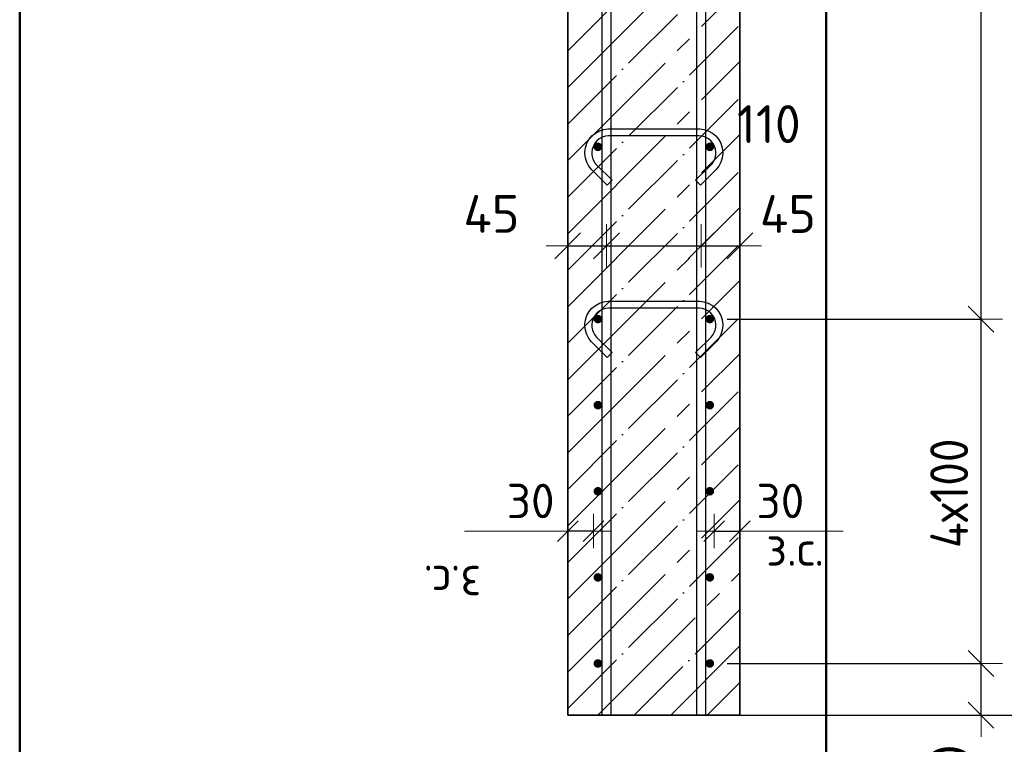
# Model space of a CAD drawing. Header units: millimetres. Extents: x -2995 to 60896, y -2809 to 57831.
# Tile 110 of 169: x 50092 to 51235, y 22708 to 23550. Entities that reach past the tile are written whole.
import ezdxf

# ---------------------------------------------------------------- set-up
doc = ezdxf.new("R2010")
doc.units = ezdxf.units.MM
doc.header["$PDMODE"] = 65
doc.linetypes.add('______11', pattern=[100, 80, -10, 0, -10])
doc.linetypes.add('______5', pattern=[220, 160, -20, 20, -20])
for name, color, linetype, lineweight in [('Standard', 7, 'Continuous', 25), ('Арм.стержн. вертикальными 1', 22, 'Continuous', 35), ('Арм.стержн.горизонт. 1', 180, 'Continuous', 35), ('Размерная линия_ общее', 7, 'Continuous', 13), ('Размерная линия_ общее_1', 7, 'Continuous', 13)]:
    doc.layers.add(name, color=color, linetype=linetype, lineweight=lineweight)
doc.layers.add('Арм.стержн.Стяжки', color=7, linetype='Continuous', lineweight=35, true_color=0x501e0f)
doc.styles.add('ISOCPEUR', font='ISOCPEUR')
doc.dimstyles.new('DIMSTYLE_11', dxfattribs={"dimtxt": 44, "dimasz": 50, "dimexe": 0, "dimexo": 0.001, "dimgap": 22, "dimtad": 2, "dimdec": 0, "dimrnd": 5, "dimzin": 12, "dimdsep": 46, "dimtxsty": 'ISOCPEUR', "dimblk1": 'ALL_ML_STRICH', "dimblk2": 'ALL_ML_STRICH', "dimsah": 1, "dimcen": 0, "dimse1": 1, "dimse2": 1, "dimclrd": 7, "dimclre": 256, "dimclrt": 7, "dimadec": 0, "dimazin": 0, "dimtfac": 1, "dimtdec": 0, "dimtix": 1, "dimtmove": 2, "dimatfit": 3, "dimfxl": 0, "dimtvp": 1.2, "dimtzin": 0, "dimlwd": 0, "dimlwe": -3, "dimarcsym": 0})
doc.dimstyles.new('DIMSTYLE_3', dxfattribs={"dimtxt": 44, "dimasz": 50, "dimexe": 0, "dimexo": 0, "dimgap": 22, "dimtad": 2, "dimdec": 0, "dimrnd": 5, "dimzin": 12, "dimdsep": 46, "dimtxsty": 'ISOCPEUR', "dimblk1": 'ALL_ML_STRICH', "dimblk2": 'ALL_ML_STRICH', "dimsah": 1, "dimcen": 0, "dimclrd": 7, "dimclre": 256, "dimclrt": 7, "dimadec": 0, "dimazin": 0, "dimtfac": 1, "dimtdec": 0, "dimtix": 1, "dimtmove": 2, "dimatfit": 3, "dimfxl": 0, "dimtvp": 1.2, "dimtzin": 0, "dimlwd": 0, "dimlwe": -3, "dimarcsym": 0})
doc.dimstyles.new('DIMSTYLE_5', dxfattribs={"dimtxt": 44, "dimasz": 50, "dimexe": 0, "dimexo": 0, "dimgap": 22, "dimtad": 2, "dimdec": 0, "dimrnd": 5, "dimzin": 12, "dimdsep": 46, "dimtxsty": 'ISOCPEUR', "dimblk1": 'ALL_ML_STRICH', "dimblk2": 'ALL_ML_STRICH', "dimsah": 1, "dimcen": 0, "dimclrd": 7, "dimclre": 256, "dimclrt": 7, "dimadec": 0, "dimazin": 0, "dimtfac": 1, "dimtdec": 0, "dimtix": 1, "dimtmove": 2, "dimatfit": 3, "dimfxl": 0, "dimtzin": 0, "dimlwd": 0, "dimlwe": -3, "dimarcsym": 0})
doc.dimstyles.new('DIMSTYLE_8', dxfattribs={"dimtxt": 40, "dimasz": 40, "dimexe": 0, "dimexo": 0.001, "dimgap": 20, "dimtad": 2, "dimdec": 0, "dimrnd": 5, "dimzin": 12, "dimdsep": 46, "dimtxsty": 'ISOCPEUR', "dimblk1": 'ALL_ML_STRICH', "dimblk2": 'ALL_ML_STRICH', "dimsah": 1, "dimcen": 0, "dimse1": 1, "dimse2": 1, "dimclrd": 7, "dimclre": 256, "dimclrt": 7, "dimadec": 0, "dimazin": 0, "dimtfac": 1, "dimtdec": 0, "dimtix": 1, "dimtmove": 2, "dimatfit": 3, "dimfxl": 0, "dimtvp": 1.2, "dimtzin": 0, "dimlwd": 0, "dimlwe": -3, "dimarcsym": 0})

# ---------------------------------------------------------------- blocks, each defined once
blk = doc.blocks.new('ALL_ML_STRICH')
at = {"color": 0, "linetype": 'ByBlock', "lineweight": -2}
for p, q in [((0, -0.5), (0, 0.5)), ((-0.3, -0.3), (0.3, 0.3)), ((-1, 0), (0.5, 0))]:
    blk.add_line(p, q, dxfattribs=at)
blk = doc.blocks.new('*D137')
at = {"layer": 'DEFPOINTS', "color": 7, "linetype": 'Continuous', "lineweight": 13, "transparency": 33554687}
for p in [(50928.2, 25862), (50976.2, 22742), (51405.5, 22742)]:
    blk.add_point(p, dxfattribs=at)
at = {"layer": 'Размерная линия_ общее', "color": 253, "linetype": 'Continuous', "lineweight": -2, "true_color": 0xa0a0a0, "transparency": 33554687}
for p, q in [((50948.2, 25862), (51405.5, 25862)), ((50996.2, 22742), (51405.5, 22742))]:
    blk.add_line(p, q, dxfattribs=at)
at = {"layer": 'Размерная линия_ общее', "color": 7, "linetype": 'Continuous', "lineweight": -2, "transparency": 33554687}
blk.add_line((51405.5, 22742), (51405.5, 25862), dxfattribs=at)
at = {"layer": 'Размерная линия_ общее', "color": 7, "linetype": 'Continuous', "lineweight": 13, "transparency": 33554687, "xscale": 50, "yscale": 50, "zscale": 50}
for p, rotation in [((51405.5, 25862), 90), ((51405.5, 22742), 270)]:
    blk.add_blockref('ALL_ML_STRICH', p, dxfattribs=dict(at, rotation=rotation))
at = {"layer": 'Размерная линия_ общее', "color": 7, "linetype": 'Continuous', "lineweight": 13, "transparency": 33554687, "insert": (51368.5, 24308.6), "char_height": 44, "width": 176, "attachment_point": 5, "rotation": 90, "style": 'ISOCPEUR'}
blk.add_mtext('\\A1;{3120}', dxfattribs=at)
blk = doc.blocks.new('*D139')
at = {"layer": 'DEFPOINTS', "color": 7, "linetype": 'Continuous', "lineweight": 13, "transparency": 33554687}
for p in [(50893.2, 22802), (50874.1, 22742), (51208.2, 22742)]:
    blk.add_point(p, dxfattribs=at)
at = {"layer": 'Размерная линия_ общее', "color": 253, "linetype": 'Continuous', "lineweight": -2, "true_color": 0xa0a0a0, "transparency": 33554687}
for p, q in [((50913.2, 22802), (51208.2, 22802)), ((50894.1, 22742), (51208.2, 22742))]:
    blk.add_line(p, q, dxfattribs=at)
at = {"layer": 'Размерная линия_ общее', "color": 7, "linetype": 'Continuous', "lineweight": -2, "transparency": 33554687}
blk.add_line((51208.2, 22742), (51208.2, 22802), dxfattribs=at)
at = {"layer": 'Размерная линия_ общее', "color": 7, "linetype": 'Continuous', "lineweight": 13, "transparency": 33554687, "xscale": 50, "yscale": 50, "zscale": 50}
for p, rotation in [((51208.2, 22802), 90), ((51208.2, 22742), 270)]:
    blk.add_blockref('ALL_ML_STRICH', p, dxfattribs=dict(at, rotation=rotation))
at = {"layer": 'Размерная линия_ общее', "color": 7, "linetype": 'Continuous', "lineweight": 13, "transparency": 33554687, "insert": (51171.4, 22677), "char_height": 44, "width": 88, "attachment_point": 5, "rotation": 90, "style": 'ISOCPEUR'}
blk.add_mtext('\\A1;{60}', dxfattribs=at)
blk = doc.blocks.new('*D140')
at = {"layer": 'DEFPOINTS', "color": 7, "linetype": 'Continuous', "lineweight": 13, "transparency": 33554687}
for p in [(50893.2, 23202), (50893.2, 22802), (51208.2, 22802)]:
    blk.add_point(p, dxfattribs=at)
at = {"layer": 'Размерная линия_ общее', "color": 253, "linetype": 'Continuous', "lineweight": -2, "true_color": 0xa0a0a0, "transparency": 33554687}
for p, q in [((50913.2, 23202), (51208.2, 23202)), ((50913.2, 22802), (51208.2, 22802))]:
    blk.add_line(p, q, dxfattribs=at)
at = {"layer": 'Размерная линия_ общее', "color": 7, "linetype": 'Continuous', "lineweight": -2, "transparency": 33554687}
blk.add_line((51208.2, 22802), (51208.2, 23202), dxfattribs=at)
at = {"layer": 'Размерная линия_ общее', "color": 7, "linetype": 'Continuous', "lineweight": 13, "transparency": 33554687, "xscale": 50, "yscale": 50, "zscale": 50}
for p, rotation in [((51208.2, 23202), 90), ((51208.2, 22802), 270)]:
    blk.add_blockref('ALL_ML_STRICH', p, dxfattribs=dict(at, rotation=rotation))
at = {"layer": 'Размерная линия_ общее', "color": 7, "linetype": 'Continuous', "lineweight": 13, "transparency": 33554687, "insert": (51149.2, 22936), "char_height": 44, "width": 2.2, "attachment_point": 1, "rotation": 90, "line_spacing_factor": 0.60241, "style": 'ISOCPEUR'}
blk.add_mtext('\\W0.91;4х100', dxfattribs=at)
blk = doc.blocks.new('*D141')
at = {"layer": 'DEFPOINTS', "color": 7, "linetype": 'Continuous', "lineweight": 13, "transparency": 33554687}
for p in [(50893.2, 25402), (50893.2, 23202), (51208.2, 23202)]:
    blk.add_point(p, dxfattribs=at)
at = {"layer": 'Размерная линия_ общее', "color": 253, "linetype": 'Continuous', "lineweight": -2, "true_color": 0xa0a0a0, "transparency": 33554687}
for p, q in [((50913.2, 25402), (51208.2, 25402)), ((50913.2, 23202), (51208.2, 23202))]:
    blk.add_line(p, q, dxfattribs=at)
at = {"layer": 'Размерная линия_ общее', "color": 7, "linetype": 'Continuous', "lineweight": -2, "transparency": 33554687}
blk.add_line((51208.2, 23202), (51208.2, 25402), dxfattribs=at)
at = {"layer": 'Размерная линия_ общее', "color": 7, "linetype": 'Continuous', "lineweight": 13, "transparency": 33554687, "xscale": 50, "yscale": 50, "zscale": 50}
for p, rotation in [((51208.2, 25402), 90), ((51208.2, 23202), 270)]:
    blk.add_blockref('ALL_ML_STRICH', p, dxfattribs=dict(at, rotation=rotation))
at = {"layer": 'Размерная линия_ общее', "color": 7, "linetype": 'Continuous', "lineweight": 13, "transparency": 33554687, "insert": (51149.2, 24158), "char_height": 44, "width": 2.2, "attachment_point": 1, "rotation": 90, "line_spacing_factor": 0.60241, "style": 'ISOCPEUR'}
blk.add_mtext('\\W0.91;11х200=2200', dxfattribs=at)
blk = doc.blocks.new('*D144')
at = {"layer": 'DEFPOINTS', "color": 7, "linetype": 'Continuous', "lineweight": 13, "transparency": 33554687}
for p in [(50898.2, 22955.8), (50898.2, 22947.1), (50928.2, 22947.1)]:
    blk.add_point(p, dxfattribs=at)
at = {"layer": 'Размерная линия_ общее_1', "color": 7, "linetype": 'Continuous', "lineweight": -2, "transparency": 33554687}
blk.add_line((50898.2, 22955.8), (50928.2, 22955.8), dxfattribs=at)
at = {"layer": 'Размерная линия_ общее_1', "color": 7, "linetype": 'Continuous', "lineweight": 13, "transparency": 33554687, "xscale": 40, "yscale": 40, "zscale": 40, "rotation": 180}
blk.add_blockref('ALL_ML_STRICH', (50898.2, 22955.8), dxfattribs=at)
at = {"layer": 'Размерная линия_ общее_1', "color": 7, "linetype": 'Continuous', "lineweight": 13, "transparency": 33554687, "xscale": 40, "yscale": 40, "zscale": 40}
blk.add_blockref('ALL_ML_STRICH', (50928.2, 22955.8), dxfattribs=at)
at = {"layer": 'Размерная линия_ общее_1', "color": 7, "linetype": 'Continuous', "lineweight": 13, "transparency": 33554687, "insert": (50975.2, 22990.8), "char_height": 40, "width": 80, "attachment_point": 5, "style": 'ISOCPEUR'}
blk.add_mtext('\\A1;{30}', dxfattribs=at)
at = {"layer": 'Размерная линия_ общее_1', "color": 7, "linetype": 'Continuous', "lineweight": 13, "transparency": 33554687, "insert": (50958.8, 22955.6), "char_height": 40, "width": 2, "attachment_point": 1, "line_spacing_factor": 0.60241, "style": 'ISOCPEUR'}
blk.add_mtext('з.с.', dxfattribs=at)
blk = doc.blocks.new('*D145')
at = {"layer": 'DEFPOINTS', "color": 7, "linetype": 'Continuous', "lineweight": 13, "transparency": 33554687}
for p in [(50728.2, 23287.1), (50773.2, 23289.4), (50728.2, 23277.7)]:
    blk.add_point(p, dxfattribs=at)
at = {"layer": 'Размерная линия_ общее', "color": 7, "linetype": 'Continuous', "lineweight": -2, "transparency": 33554687}
blk.add_line((50728.2, 23287.1), (50773.2, 23287.1), dxfattribs=at)
at = {"layer": 'Размерная линия_ общее', "color": 7, "linetype": 'Continuous', "lineweight": 13, "transparency": 33554687, "xscale": 50, "yscale": 50, "zscale": 50, "rotation": 180}
blk.add_blockref('ALL_ML_STRICH', (50728.2, 23287.1), dxfattribs=at)
at = {"layer": 'Размерная линия_ общее', "color": 7, "linetype": 'Continuous', "lineweight": 13, "transparency": 33554687, "xscale": 50, "yscale": 50, "zscale": 50}
blk.add_blockref('ALL_ML_STRICH', (50773.2, 23287.1), dxfattribs=at)
at = {"layer": 'Размерная линия_ общее', "color": 7, "linetype": 'Continuous', "lineweight": 13, "transparency": 33554687, "insert": (50639.6, 23324.2), "char_height": 44, "width": 88, "attachment_point": 5, "style": 'ISOCPEUR'}
blk.add_mtext('\\A1;{45}', dxfattribs=at)
blk = doc.blocks.new('*D146')
at = {"layer": 'DEFPOINTS', "color": 7, "linetype": 'Continuous', "lineweight": 13, "transparency": 33554687}
for p in [(50883.2, 23293.4), (50773.2, 23289.4), (50773.2, 23287.1)]:
    blk.add_point(p, dxfattribs=at)
at = {"layer": 'Размерная линия_ общее', "color": 7, "linetype": 'Continuous', "lineweight": -2, "transparency": 33554687}
blk.add_line((50773.2, 23287.1), (50883.2, 23287.1), dxfattribs=at)
at = {"layer": 'Размерная линия_ общее', "color": 7, "linetype": 'Continuous', "lineweight": 13, "transparency": 33554687, "xscale": 50, "yscale": 50, "zscale": 50, "rotation": 180}
blk.add_blockref('ALL_ML_STRICH', (50773.2, 23287.1), dxfattribs=at)
at = {"layer": 'Размерная линия_ общее', "color": 7, "linetype": 'Continuous', "lineweight": 13, "transparency": 33554687, "xscale": 50, "yscale": 50, "zscale": 50}
blk.add_blockref('ALL_ML_STRICH', (50883.2, 23287.1), dxfattribs=at)
at = {"layer": 'Размерная линия_ общее', "color": 7, "linetype": 'Continuous', "lineweight": 13, "transparency": 33554687, "insert": (50961.8, 23428.5), "char_height": 44, "width": 132, "attachment_point": 5, "style": 'ISOCPEUR'}
blk.add_mtext('\\A1;{110}', dxfattribs=at)
blk = doc.blocks.new('*D147')
at = {"layer": 'DEFPOINTS', "color": 7, "linetype": 'Continuous', "lineweight": 13, "transparency": 33554687}
for p in [(50883.2, 23293.4), (50883.2, 23287.1), (50928.2, 23286.2)]:
    blk.add_point(p, dxfattribs=at)
at = {"layer": 'Размерная линия_ общее', "color": 7, "linetype": 'Continuous', "lineweight": -2, "transparency": 33554687}
blk.add_line((50883.2, 23287.1), (50928.2, 23287.1), dxfattribs=at)
at = {"layer": 'Размерная линия_ общее', "color": 7, "linetype": 'Continuous', "lineweight": 13, "transparency": 33554687, "xscale": 50, "yscale": 50, "zscale": 50, "rotation": 180}
blk.add_blockref('ALL_ML_STRICH', (50883.2, 23287.1), dxfattribs=at)
at = {"layer": 'Размерная линия_ общее', "color": 7, "linetype": 'Continuous', "lineweight": 13, "transparency": 33554687, "xscale": 50, "yscale": 50, "zscale": 50}
blk.add_blockref('ALL_ML_STRICH', (50928.2, 23287.1), dxfattribs=at)
at = {"layer": 'Размерная линия_ общее', "color": 7, "linetype": 'Continuous', "lineweight": 13, "transparency": 33554687, "insert": (50983.9, 23324.1), "char_height": 44, "width": 88, "attachment_point": 5, "style": 'ISOCPEUR'}
blk.add_mtext('\\A1;{45}', dxfattribs=at)
blk = doc.blocks.new('*D149')
at = {"layer": 'DEFPOINTS', "color": 7, "linetype": 'Continuous', "lineweight": 13, "transparency": 33554687}
for p in [(50758.2, 22955.8), (50728.2, 22947.1), (50758.2, 22947.1)]:
    blk.add_point(p, dxfattribs=at)
at = {"layer": 'Размерная линия_ общее_1', "color": 7, "linetype": 'Continuous', "lineweight": -2, "transparency": 33554687}
blk.add_line((50758.2, 22955.8), (50728.2, 22955.8), dxfattribs=at)
at = {"layer": 'Размерная линия_ общее_1', "color": 7, "linetype": 'Continuous', "lineweight": 13, "transparency": 33554687, "xscale": 40, "yscale": 40, "zscale": 40}
for p, rotation in [((50728.2, 22955.8), 180), ((50758.2, 22955.8), 360)]:
    blk.add_blockref('ALL_ML_STRICH', p, dxfattribs=dict(at, rotation=rotation))
at = {"layer": 'Размерная линия_ общее_1', "color": 7, "linetype": 'Continuous', "lineweight": 13, "transparency": 33554687, "insert": (50685.2, 22990.8), "char_height": 40, "width": 80, "attachment_point": 5, "style": 'ISOCPEUR'}
blk.add_mtext('\\A1;{30}', dxfattribs=at)
at = {"layer": 'Размерная линия_ общее_1', "color": 7, "linetype": 'Continuous', "lineweight": 13, "transparency": 33554687, "insert": (50627.7, 22875.6), "char_height": 40, "width": 2, "attachment_point": 1, "rotation": 180, "line_spacing_factor": 0.60241, "style": 'ISOCPEUR'}
blk.add_mtext('з.с.', dxfattribs=at)

msp = doc.modelspace()

# ---------------------------------------------------------------- hatches: boundary and pattern name
at = {"layer": 'Арм.стержн.горизонт. 1', "linetype": 'Continuous', "lineweight": 50, "transparency": 33554687}
for points in [[(50768.2, 23402), (50767.9, 23404), (50766.8, 23405.6), (50765.2, 23406.7), (50763.2, 23407), (50761.3, 23406.7), (50759.7, 23405.6), (50758.6, 23404), (50758.2, 23402), (50758.6, 23400.1), (50759.7, 23398.5), (50761.3, 23397.4), (50763.2, 23397), (50765.2, 23397.4), (50766.8, 23398.5), (50767.9, 23400.1)], [(50898.2, 23402), (50897.9, 23404), (50896.8, 23405.6), (50895.2, 23406.7), (50893.2, 23407), (50891.3, 23406.7), (50889.7, 23405.6), (50888.6, 23404), (50888.2, 23402), (50888.6, 23400.1), (50889.7, 23398.5), (50891.3, 23397.4), (50893.2, 23397), (50895.2, 23397.4), (50896.8, 23398.5), (50897.9, 23400.1)], [(50768.2, 23202), (50767.9, 23204), (50766.8, 23205.6), (50765.2, 23206.7), (50763.2, 23207), (50761.3, 23206.7), (50759.7, 23205.6), (50758.6, 23204), (50758.2, 23202), (50758.6, 23200.1), (50759.7, 23198.5), (50761.3, 23197.4), (50763.2, 23197), (50765.2, 23197.4), (50766.8, 23198.5), (50767.9, 23200.1)], [(50898.2, 23202), (50897.9, 23204), (50896.8, 23205.6), (50895.2, 23206.7), (50893.2, 23207), (50891.3, 23206.7), (50889.7, 23205.6), (50888.6, 23204), (50888.2, 23202), (50888.6, 23200.1), (50889.7, 23198.5), (50891.3, 23197.4), (50893.2, 23197), (50895.2, 23197.4), (50896.8, 23198.5), (50897.9, 23200.1)], [(50768.2, 23102), (50767.9, 23104), (50766.8, 23105.6), (50765.2, 23106.7), (50763.2, 23107), (50761.3, 23106.7), (50759.7, 23105.6), (50758.6, 23104), (50758.2, 23102), (50758.6, 23100.1), (50759.7, 23098.5), (50761.3, 23097.4), (50763.2, 23097), (50765.2, 23097.4), (50766.8, 23098.5), (50767.9, 23100.1)], [(50898.2, 23102), (50897.9, 23104), (50896.8, 23105.6), (50895.2, 23106.7), (50893.2, 23107), (50891.3, 23106.7), (50889.7, 23105.6), (50888.6, 23104), (50888.2, 23102), (50888.6, 23100.1), (50889.7, 23098.5), (50891.3, 23097.4), (50893.2, 23097), (50895.2, 23097.4), (50896.8, 23098.5), (50897.9, 23100.1)], [(50768.2, 23002), (50767.9, 23004), (50766.8, 23005.6), (50765.2, 23006.7), (50763.2, 23007), (50761.3, 23006.7), (50759.7, 23005.6), (50758.6, 23004), (50758.2, 23002), (50758.6, 23000.1), (50759.7, 22998.5), (50761.3, 22997.4), (50763.2, 22997), (50765.2, 22997.4), (50766.8, 22998.5), (50767.9, 23000.1)], [(50898.2, 23002), (50897.9, 23004), (50896.8, 23005.6), (50895.2, 23006.7), (50893.2, 23007), (50891.3, 23006.7), (50889.7, 23005.6), (50888.6, 23004), (50888.2, 23002), (50888.6, 23000.1), (50889.7, 22998.5), (50891.3, 22997.4), (50893.2, 22997), (50895.2, 22997.4), (50896.8, 22998.5), (50897.9, 23000.1)], [(50768.2, 22902), (50767.9, 22904), (50766.8, 22905.6), (50765.2, 22906.7), (50763.2, 22907), (50761.3, 22906.7), (50759.7, 22905.6), (50758.6, 22904), (50758.2, 22902), (50758.6, 22900.1), (50759.7, 22898.5), (50761.3, 22897.4), (50763.2, 22897), (50765.2, 22897.4), (50766.8, 22898.5), (50767.9, 22900.1)], [(50898.2, 22902), (50897.9, 22904), (50896.8, 22905.6), (50895.2, 22906.7), (50893.2, 22907), (50891.3, 22906.7), (50889.7, 22905.6), (50888.6, 22904), (50888.2, 22902), (50888.6, 22900.1), (50889.7, 22898.5), (50891.3, 22897.4), (50893.2, 22897), (50895.2, 22897.4), (50896.8, 22898.5), (50897.9, 22900.1)], [(50768.2, 22802), (50767.9, 22804), (50766.8, 22805.6), (50765.2, 22806.7), (50763.2, 22807), (50761.3, 22806.7), (50759.7, 22805.6), (50758.6, 22804), (50758.2, 22802), (50758.6, 22800.1), (50759.7, 22798.5), (50761.3, 22797.4), (50763.2, 22797), (50765.2, 22797.4), (50766.8, 22798.5), (50767.9, 22800.1)], [(50898.2, 22802), (50897.9, 22804), (50896.8, 22805.6), (50895.2, 22806.7), (50893.2, 22807), (50891.3, 22806.7), (50889.7, 22805.6), (50888.6, 22804), (50888.2, 22802), (50888.6, 22800.1), (50889.7, 22798.5), (50891.3, 22797.4), (50893.2, 22797), (50895.2, 22797.4), (50896.8, 22798.5), (50897.9, 22800.1)]]:
    msp.add_hatch(color=4, dxfattribs=at).paths.add_polyline_path(points)

# ---------------------------------------------------------------- linework, layer by layer
at = {"layer": 'Standard', "color": 7, "linetype": 'Continuous', "lineweight": 13, "transparency": 33554687}
for p, q in [((50728.2, 22955.8), (50608.2, 22955.8)), ((50928.2, 22955.8), (51048.2, 22955.8))]:
    msp.add_line(p, q, dxfattribs=at)
at = {"layer": 'Standard', "color": 7, "linetype": 'Continuous', "lineweight": 50, "transparency": 33554687}
msp.add_lwpolyline([(50091.8, 22642), (51028.2, 22642), (51028.2, 26142), (50091.8, 26142), (50091.8, 22642)], dxfattribs=at)
at = {"layer": 'Арм.стержн. вертикальными 1', "color": 4, "linetype": 'Continuous', "lineweight": 25, "transparency": 33554687}
for points in [[(50878.2, 22742), (50878.2, 25953), (50877.6, 25957.5), (50876.1, 25962.1), (50873.8, 25966.3), (50870.9, 25969.7), (50867.5, 25972.6), (50863.3, 25974.9), (50858.7, 25976.4), (50854.2, 25977), (50573.2, 25977), (50573.2, 25987), (50854.9, 25987), (50861, 25986.2), (50867.3, 25984.1), (50873.2, 25980.8), (50878, 25976.8), (50882, 25972), (50885.3, 25966.1), (50887.4, 25959.8), (50888.2, 25953.7), (50888.2, 22742), (50878.2, 22742)], [(50878.2, 22742), (50878.2, 25953), (50877.6, 25957.5), (50876.1, 25962.1), (50873.8, 25966.3), (50870.9, 25969.7), (50867.5, 25972.6), (50863.3, 25974.9), (50858.7, 25976.4), (50854.2, 25977), (50573.2, 25977), (50573.2, 25987), (50854.9, 25987), (50861, 25986.2), (50867.3, 25984.1), (50873.2, 25980.8), (50878, 25976.8), (50882, 25972), (50885.3, 25966.1), (50887.4, 25959.8), (50888.2, 25953.7), (50888.2, 22742), (50878.2, 22742)], [(50878.2, 22742), (50878.2, 25953), (50877.6, 25957.5), (50876.1, 25962.1), (50873.8, 25966.3), (50870.9, 25969.7), (50867.5, 25972.6), (50863.3, 25974.9), (50858.7, 25976.4), (50854.2, 25977), (50573.2, 25977), (50573.2, 25987), (50854.9, 25987), (50861, 25986.2), (50867.3, 25984.1), (50873.2, 25980.8), (50878, 25976.8), (50882, 25972), (50885.3, 25966.1), (50887.4, 25959.8), (50888.2, 25953.7), (50888.2, 22742), (50878.2, 22742)], [(50768.2, 22742), (50768.2, 25893), (50767.6, 25897.5), (50766.1, 25902.1), (50763.8, 25906.3), (50760.9, 25909.7), (50757.5, 25912.6), (50753.3, 25914.9), (50748.7, 25916.4), (50744.2, 25917), (50403.2, 25917), (50403.2, 25927), (50744.9, 25927), (50751, 25926.2), (50757.3, 25924.1), (50763.2, 25920.8), (50768, 25916.8), (50772, 25912), (50775.3, 25906.1), (50777.4, 25899.8), (50778.2, 25893.7), (50778.2, 22742), (50768.2, 22742)], [(50768.2, 22742), (50768.2, 25893), (50767.6, 25897.5), (50766.1, 25902.1), (50763.8, 25906.3), (50760.9, 25909.7), (50757.5, 25912.6), (50753.3, 25914.9), (50748.7, 25916.4), (50744.2, 25917), (50403.2, 25917), (50403.2, 25927), (50744.9, 25927), (50751, 25926.2), (50757.3, 25924.1), (50763.2, 25920.8), (50768, 25916.8), (50772, 25912), (50775.3, 25906.1), (50777.4, 25899.8), (50778.2, 25893.7), (50778.2, 22742), (50768.2, 22742)], [(50768.2, 22742), (50768.2, 25893), (50767.6, 25897.5), (50766.1, 25902.1), (50763.8, 25906.3), (50760.9, 25909.7), (50757.5, 25912.6), (50753.3, 25914.9), (50748.7, 25916.4), (50744.2, 25917), (50403.2, 25917), (50403.2, 25927), (50744.9, 25927), (50751, 25926.2), (50757.3, 25924.1), (50763.2, 25920.8), (50768, 25916.8), (50772, 25912), (50775.3, 25906.1), (50777.4, 25899.8), (50778.2, 25893.7), (50778.2, 22742), (50768.2, 22742)]]:
    msp.add_lwpolyline(points, dxfattribs=at)
at = {"layer": 'Арм.стержн.горизонт. 1', "color": 52, "linetype": 'Continuous', "lineweight": 25, "transparency": 33554687}
for p, q in [((50728.2, 22742), (50728.2, 22742)), ((50928.2, 22742), (50928.2, 22742))]:
    msp.add_line(p, q, dxfattribs=at)
at = {"layer": 'Арм.стержн.Стяжки', "color": 40, "linetype": 'Continuous', "lineweight": 25, "transparency": 33554687}
for points in [[(50774, 23357.5), (50756, 23375.6), (50754.3, 23377.5), (50752.8, 23379.6), (50751.5, 23381.9), (50750.4, 23384.2), (50749.5, 23386.6), (50748.8, 23389.1), (50748.4, 23391.7), (50748.2, 23394.2), (50748.2, 23396.2), (50748.9, 23401.1), (50750.6, 23406.2), (50753.2, 23410.9), (50756.4, 23414.7), (50760.3, 23417.9), (50765, 23420.6), (50770, 23422.2), (50774.9, 23422.9), (50881.6, 23422.9), (50886.4, 23422.2), (50891.5, 23420.6), (50896.2, 23417.9), (50900.1, 23414.7), (50903.3, 23410.9), (50905.9, 23406.2), (50907.6, 23401.1), (50908.2, 23396.2), (50908.2, 23394.2), (50908.1, 23391.7), (50907.6, 23389.1), (50907, 23386.6), (50906.1, 23384.2), (50905, 23381.9), (50903.7, 23379.6), (50902.2, 23377.5), (50900.5, 23375.6), (50882.4, 23357.5), (50876.8, 23363.2), (50894.7, 23381), (50895.9, 23382.5), (50897, 23384), (50897.9, 23385.6), (50898.7, 23387.3), (50899.3, 23389), (50899.8, 23390.8), (50900.1, 23392.6), (50900.2, 23394.5), (50900.2, 23395.7), (50899.7, 23399.3), (50898.5, 23403), (50896.7, 23406.3), (50894.4, 23409), (50891.6, 23411.3), (50888.3, 23413.2), (50884.6, 23414.4), (50881, 23414.9), (50775.5, 23414.9), (50771.9, 23414.4), (50768.2, 23413.2), (50764.8, 23411.3), (50762.1, 23409), (50759.8, 23406.3), (50758, 23403), (50756.7, 23399.3), (50756.2, 23395.7), (50756.2, 23394.5), (50756.4, 23392.6), (50756.7, 23390.8), (50757.1, 23389), (50757.8, 23387.3), (50758.5, 23385.6), (50759.5, 23384), (50760.6, 23382.5), (50761.8, 23381), (50779.7, 23363.2), (50774, 23357.5)], [(50774, 23357.5), (50756, 23375.6), (50754.3, 23377.5), (50752.8, 23379.6), (50751.5, 23381.9), (50750.4, 23384.2), (50749.5, 23386.6), (50748.8, 23389.1), (50748.4, 23391.7), (50748.2, 23394.2), (50748.2, 23396.2), (50748.9, 23401.1), (50750.6, 23406.2), (50753.2, 23410.9), (50756.4, 23414.7), (50760.3, 23417.9), (50765, 23420.6), (50770, 23422.2), (50774.9, 23422.9), (50881.6, 23422.9), (50886.4, 23422.2), (50891.5, 23420.6), (50896.2, 23417.9), (50900.1, 23414.7), (50903.3, 23410.9), (50905.9, 23406.2), (50907.6, 23401.1), (50908.2, 23396.2), (50908.2, 23394.2), (50908.1, 23391.7), (50907.6, 23389.1), (50907, 23386.6), (50906.1, 23384.2), (50905, 23381.9), (50903.7, 23379.6), (50902.2, 23377.5), (50900.5, 23375.6), (50882.4, 23357.5), (50876.8, 23363.2), (50894.7, 23381), (50895.9, 23382.5), (50897, 23384), (50897.9, 23385.6), (50898.7, 23387.3), (50899.3, 23389), (50899.8, 23390.8), (50900.1, 23392.6), (50900.2, 23394.5), (50900.2, 23395.7), (50899.7, 23399.3), (50898.5, 23403), (50896.7, 23406.3), (50894.4, 23409), (50891.6, 23411.3), (50888.3, 23413.2), (50884.6, 23414.4), (50881, 23414.9), (50775.5, 23414.9), (50771.9, 23414.4), (50768.2, 23413.2), (50764.8, 23411.3), (50762.1, 23409), (50759.8, 23406.3), (50758, 23403), (50756.7, 23399.3), (50756.2, 23395.7), (50756.2, 23394.5), (50756.4, 23392.6), (50756.7, 23390.8), (50757.1, 23389), (50757.8, 23387.3), (50758.5, 23385.6), (50759.5, 23384), (50760.6, 23382.5), (50761.8, 23381), (50779.7, 23363.2), (50774, 23357.5)], [(50774, 23157.5), (50756, 23175.6), (50754.3, 23177.5), (50752.8, 23179.6), (50751.5, 23181.9), (50750.4, 23184.2), (50749.5, 23186.6), (50748.8, 23189.1), (50748.4, 23191.7), (50748.2, 23194.2), (50748.2, 23196.2), (50748.9, 23201.1), (50750.6, 23206.2), (50753.2, 23210.9), (50756.4, 23214.7), (50760.3, 23217.9), (50765, 23220.6), (50770, 23222.2), (50774.9, 23222.9), (50881.6, 23222.9), (50886.4, 23222.2), (50891.5, 23220.6), (50896.2, 23217.9), (50900.1, 23214.7), (50903.3, 23210.9), (50905.9, 23206.2), (50907.6, 23201.1), (50908.2, 23196.2), (50908.2, 23194.2), (50908.1, 23191.7), (50907.6, 23189.1), (50907, 23186.6), (50906.1, 23184.2), (50905, 23181.9), (50903.7, 23179.6), (50902.2, 23177.5), (50900.5, 23175.6), (50882.4, 23157.5), (50876.8, 23163.2), (50894.7, 23181), (50895.9, 23182.5), (50897, 23184), (50897.9, 23185.6), (50898.7, 23187.3), (50899.3, 23189), (50899.8, 23190.8), (50900.1, 23192.6), (50900.2, 23194.5), (50900.2, 23195.7), (50899.7, 23199.3), (50898.5, 23203), (50896.7, 23206.3), (50894.4, 23209), (50891.6, 23211.3), (50888.3, 23213.2), (50884.6, 23214.4), (50881, 23214.9), (50775.5, 23214.9), (50771.9, 23214.4), (50768.2, 23213.2), (50764.8, 23211.3), (50762.1, 23209), (50759.8, 23206.3), (50758, 23203), (50756.7, 23199.3), (50756.2, 23195.7), (50756.2, 23194.5), (50756.4, 23192.6), (50756.7, 23190.8), (50757.1, 23189), (50757.8, 23187.3), (50758.5, 23185.6), (50759.5, 23184), (50760.6, 23182.5), (50761.8, 23181), (50779.7, 23163.2), (50774, 23157.5)]]:
    msp.add_lwpolyline(points, dxfattribs=at)
at = {"layer": 'Размерная линия_ общее', "color": 7, "linetype": 'Continuous', "lineweight": 35, "transparency": 33554687}
for p, q in [((50728.2, 25862), (50728.2, 22742)), ((50928.2, 22742), (50928.2, 25862)), ((50728.2, 22742), (50928.2, 22742))]:
    msp.add_line(p, q, dxfattribs=at)
at = {"layer": 'Размерная линия_ общее', "color": 253, "linetype": '______11', "lineweight": -3, "true_color": 0xababab, "transparency": 33554687}
for p, q in [((50728.2, 23513.4), (50928.2, 23713.4)), ((50728.2, 23428.5), (50928.2, 23628.5)), ((50728.2, 23343.7), (50928.2, 23543.7)), ((50728.2, 23258.8), (50928.2, 23458.8)), ((50728.2, 23174), (50928.2, 23374)), ((50728.2, 23089.1), (50928.2, 23289.1)), ((50728.2, 23004.3), (50928.2, 23204.3)), ((50728.2, 22919.4), (50928.2, 23119.4)), ((50728.2, 22834.6), (50928.2, 23034.6)), ((50728.2, 22749.7), (50928.2, 22949.7)), ((50805.4, 22742), (50928.2, 22864.9)), ((50890.3, 22742), (50928.2, 22780))]:
    msp.add_line(p, q, dxfattribs=at)
at = {"layer": 'Размерная линия_ общее', "color": 253, "linetype": '______5', "lineweight": -3, "true_color": 0xababab, "transparency": 33554687}
for p, q in [((50728.2, 23471), (50928.2, 23671)), ((50728.2, 23386.1), (50928.2, 23586.1)), ((50728.2, 23301.2), (50928.2, 23501.2)), ((50728.2, 23216.4), (50928.2, 23416.4)), ((50728.2, 23131.5), (50928.2, 23331.5)), ((50728.2, 23046.7), (50928.2, 23246.7)), ((50728.2, 22961.8), (50928.2, 23161.8)), ((50728.2, 22877), (50928.2, 23077)), ((50728.2, 22792.1), (50928.2, 22992.1)), ((50763, 22742), (50928.2, 22907.3)), ((50847.9, 22742), (50928.2, 22822.4))]:
    msp.add_line(p, q, dxfattribs=at)

# ---------------------------------------------------------------- dimensions: what is measured, and where the dimension line sits
at = {"layer": 'Размерная линия_ общее', "color": 7, "linetype": 'Continuous', "lineweight": 13, "transparency": 33554687}
for base, p1, p2, dimstyle, picture, middle in [((51405.5, 25862), (50996.2, 22742), (50948.2, 25862), 'DIMSTYLE_5', '*D137', (51368.5, 24308.6)), ((51208.2, 22802), (50894.1, 22742), (50913.2, 22802), 'DIMSTYLE_3', '*D139', (51171.4, 22677))]:
    dim = msp.add_linear_dim(base=base, p1=p1, p2=p2, angle=90, dimstyle=dimstyle, override={"dimpost": '<>', "dimclrd": 7, "dimclre": 253, "dimclrt": 7, "dimlwd": 0, "dimlwe": 65533}, dxfattribs=at)
    dim.commit()
    dim.dimension.update_dxf_attribs({"geometry": picture, "text_midpoint": middle, "dimtype": 160})
for base, p1, p2, text, picture, middle in [((51208.2, 25402), (50913.2, 23202), (50913.2, 25402), '\\W0.91;11х200=2200', '*D141', (51186.2, 24302)), ((51208.2, 23202), (50913.2, 22802), (50913.2, 23202), '\\W0.91;4х100', '*D140', (51186.2, 23002))]:
    dim = msp.add_linear_dim(base=base, p1=p1, p2=p2, angle=90, text=text, dimstyle='DIMSTYLE_5', override={"dimpost": '<>', "dimclrd": 7, "dimclre": 253, "dimclrt": 7, "dimlwd": 0, "dimlwe": 65533}, dxfattribs=at)
    dim.commit()
    dim.dimension.update_dxf_attribs({"geometry": picture, "text_midpoint": middle, "dimtype": 160})
for base, p1, p2, picture, middle in [((50883.2, 23287.1), (50773.2, 23289.4), (50883.2, 23293.4), '*D146', (50961.8, 23428.5)), ((50773.2, 23287.1), (50728.2, 23277.7), (50773.2, 23289.4), '*D145', (50639.6, 23324.2)), ((50928.2, 23287.1), (50883.2, 23293.4), (50928.2, 23286.2), '*D147', (50983.9, 23324.1))]:
    dim = msp.add_linear_dim(base=base, p1=p1, p2=p2, dimstyle='DIMSTYLE_11', override={"dimpost": '<>', "dimclrd": 7, "dimclre": 253, "dimclrt": 7, "dimlwd": 0, "dimlwe": 65533}, dxfattribs=at)
    dim.commit()
    dim.dimension.update_dxf_attribs({"geometry": picture, "text_midpoint": middle, "dimtype": 160})
at = {"layer": 'Размерная линия_ общее_1', "color": 7, "linetype": 'Continuous', "lineweight": 13, "transparency": 33554687}
dim = msp.add_linear_dim(base=(50728.2, 22955.8), p1=(50758.2, 22947.1), p2=(50728.2, 22947.1), angle=180, text='<>\\Xз.с.', dimstyle='DIMSTYLE_8', override={"dimpost": '<>', "dimclrd": 7, "dimclre": 253, "dimclrt": 7, "dimlwd": 0, "dimlwe": 65533}, dxfattribs=at)
dim.commit()
dim.dimension.update_dxf_attribs({"geometry": '*D149', "text_midpoint": (50685.2, 22990.8), "dimtype": 160})
dim = msp.add_linear_dim(base=(50928.2, 22955.8), p1=(50898.2, 22947.1), p2=(50928.2, 22947.1), text='<>\\Xз.с.', dimstyle='DIMSTYLE_8', override={"dimpost": '<>', "dimclrd": 7, "dimclre": 253, "dimclrt": 7, "dimlwd": 0, "dimlwe": 65533}, dxfattribs=at)
dim.commit()
dim.dimension.update_dxf_attribs({"geometry": '*D144', "text_midpoint": (50975.2, 22990.8), "dimtype": 160})

doc.saveas('drawing.dxf')
